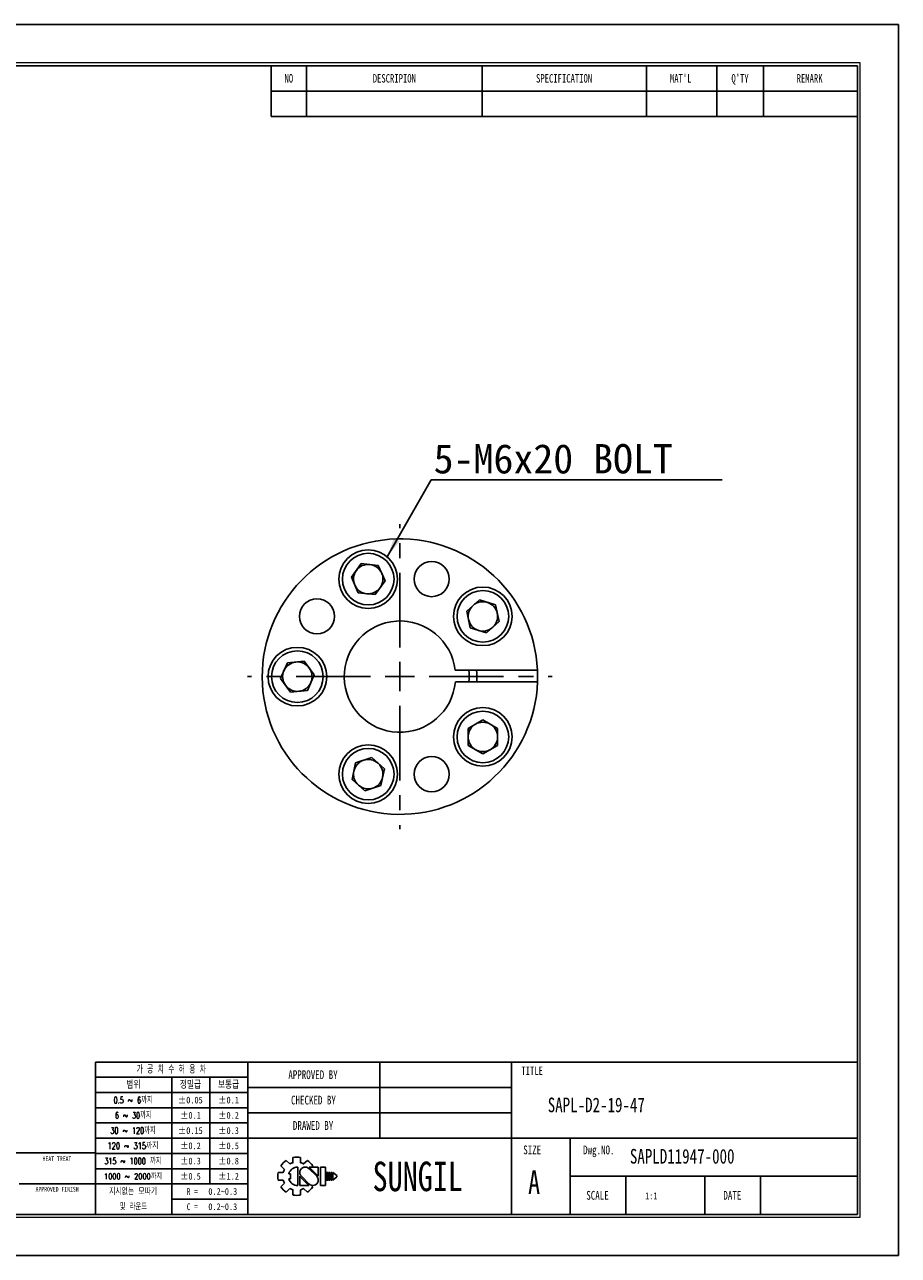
# Model space of a CAD drawing. Header units: millimetres. Extents: x 0 to 297, y 0 to 210.
# Tile 2 of 2: x 148 to 297, y 0 to 210. Entities that reach past the tile are written whole.
import ezdxf
from ezdxf.enums import TextEntityAlignment as Align

# ---------------------------------------------------------------- set-up
doc = ezdxf.new("R2010")
doc.units = ezdxf.units.MM
doc.header["$PDSIZE"] = -1
doc.linetypes.add('CENTERX2', pattern=[20.32, 12.7, -2.54, 2.54, -2.54])
doc.layers.add('문자', color=7, linetype='Continuous')
doc.layers.add('중심선', color=1, linetype='CENTERX2')
doc.layers.add('치수선', color=5, linetype='Continuous', lineweight=15)
doc.styles.add('SLDTEXTSTYLE0', font='TXT', dxfattribs={"width": 0.75})
doc.styles.add('SLDTEXTSTYLE1', font='TXT', dxfattribs={"width": 0.634615, "bigfont": 'bigfont'})
doc.styles.add('SLDTEXTSTYLE2', font='TXT', dxfattribs={"width": 0.75, "bigfont": 'bigfont'})
doc.styles.add('SLDTEXTSTYLE3', font='TXT', dxfattribs={"width": 0.694444, "bigfont": 'bigfont'})
doc.styles.add('SLDTEXTSTYLE4', font='TXT', dxfattribs={"width": 0.6875, "bigfont": 'bigfont'})
doc.styles.add('SLDTEXTSTYLE5', font='TXT', dxfattribs={"width": 0.7, "bigfont": 'bigfont'})
doc.styles.add('SLDTEXTSTYLE6', font='TXT', dxfattribs={"width": 0.692308, "bigfont": 'bigfont'})
doc.styles.add('SLDTEXTSTYLE7', font='TXT', dxfattribs={"width": 0.666667})
doc.dimstyles.new('SLDDIMSTYLE4', dxfattribs={"dimtxt": 0.18, "dimasz": 3.302, "dimexe": 0, "dimexo": 0.0625, "dimgap": 0, "dimtad": 0, "dimtih": 1, "dimtoh": 1, "dimdec": 0, "dimrnd": 1e-09, "dimzin": 0, "dimdsep": 46, "dimtxsty": 'Standard', "dimsah": 1, "dimcen": 0.09, "dimadec": 0, "dimazin": 0, "dimtfac": 3.302, "dimtdec": 0, "dimtofl": 0, "dimtmove": 0, "dimatfit": 3, "dimfxl": 1, "dimfrac": 2, "dimtolj": 1, "dimtzin": 0, "dimarcsym": 0})

# ---------------------------------------------------------------- blocks, each defined once
blk = doc.blocks.new('AAAA')
at = {"color": 250, "true_color": 0x191924}
for p, q in [((-298.87, 124.28), (-595.87, 124.28)), ((-298.87, -85.72), (-298.87, 124.28)), ((-595.87, -85.72), (-298.87, -85.72))]:
    blk.add_line(p, q, dxfattribs=at)
at = {"lineweight": 0}
for p, q in [((-305.37, 117.78), (-585.87, 117.78)), ((-305.37, -79.22), (-305.37, 117.78)), ((-585.87, -79.22), (-305.37, -79.22))]:
    blk.add_line(p, q, dxfattribs=at)
for p, q in [((-305.87, 117.28), (-585.37, 117.28)), ((-405.87, 117.28), (-405.87, 108.62)), ((-399.87, 117.28), (-399.87, 108.62)), ((-369.87, 117.28), (-369.87, 108.62)), ((-341.87, 117.28), (-341.87, 108.62)), ((-329.87, 117.28), (-329.87, 108.62)), ((-321.87, 117.28), (-321.87, 108.62)), ((-305.87, -78.72), (-305.87, 117.28)), ((-405.87, 112.95), (-305.87, 112.95)), ((-405.87, 108.62), (-305.87, 108.62)), ((-305.87, -52.72), (-435.87, -52.72)), ((-435.87, -52.72), (-435.87, -78.72)), ((-409.87, -52.72), (-409.87, -78.72)), ((-387.37, -52.72), (-387.37, -65.72)), ((-364.87, -52.72), (-364.87, -78.72)), ((-409.87, -55.32), (-435.87, -55.32)), ((-422.87, -55.32), (-422.87, -78.72)), ((-416.37, -55.32), (-416.37, -73.52)), ((-409.87, -57.92), (-435.87, -57.92)), ((-364.87, -57.05), (-409.87, -57.05)), ((-409.87, -60.52), (-435.87, -60.52)), ((-364.87, -61.38), (-409.87, -61.38)), ((-409.87, -63.12), (-435.87, -63.12)), ((-409.87, -65.72), (-435.87, -65.72)), ((-305.87, -65.72), (-409.87, -65.72)), ((-354.87, -65.72), (-354.87, -78.72)), ((-435.87, -68.22), (-533.87, -68.22)), ((-409.87, -68.32), (-435.87, -68.32)), ((-402.17, -69.02), (-402.17, -69.9)), ((-400.87, -69.02), (-400.87, -69.9)), ((-409.87, -70.92), (-435.87, -70.92)), ((-404.24, -70.42), (-403.62, -71.04)), ((-403.32, -69.5), (-402.7, -70.12)), ((-401.37, -70.64), (-401.37, -73.79)), ((-400.35, -70.12), (-399.72, -69.5)), ((-398.13, -72.22), (-399.46, -70.88)), ((-397.85, -72.19), (-399.4, -70.64)), ((-399.4, -70.64), (-397.85, -70.64)), ((-399.03, -70.64), (-398.81, -70.42)), ((-397.85, -70.64), (-397.85, -72.22)), ((-397.48, -70.64), (-397.48, -73.79)), ((-397.48, -70.64), (-396.61, -70.64)), ((-396.61, -70.64), (-396.61, -73.79)), ((-404.71, -71.57), (-403.84, -71.57)), ((-404.71, -71.57), (-403.84, -71.57)), ((-404.71, -72.86), (-403.84, -72.86)), ((-404.24, -74.01), (-403.62, -73.39)), ((-402.89, -71.78), (-402.59, -71.78)), ((-402.89, -72.65), (-402.59, -72.65)), ((-402.59, -71.78), (-402.59, -72.65)), ((-401.01, -72.22), (-401.01, -73.79)), ((-401.01, -72.24), (-399.45, -73.79)), ((-400.73, -72.22), (-399.39, -73.55)), ((-396.46, -71.57), (-396.46, -72.86)), ((-396.46, -71.57), (-396.24, -71.57)), ((-396.46, -72.86), (-396.24, -72.86)), ((-396.24, -71.57), (-396.24, -72.86)), ((-396.09, -71.57), (-396.09, -72.86)), ((-396.09, -71.57), (-395.88, -71.57)), ((-396.09, -72.86), (-395.88, -72.86)), ((-395.88, -71.57), (-395.88, -72.86)), ((-395.72, -71.57), (-395.72, -72.86)), ((-395.72, -71.57), (-395.51, -71.57)), ((-395.72, -72.86), (-395.51, -72.86)), ((-395.51, -71.57), (-395.51, -72.86)), ((-395.36, -71.57), (-395.36, -72.86)), ((-395.36, -71.57), (-394.71, -72.11)), ((-394.71, -72.32), (-395.36, -72.86)), ((-394.71, -72.11), (-394.71, -72.22)), ((-394.71, -72.11), (-394.71, -72.32)), ((-394.71, -72.22), (-394.71, -72.32)), ((-305.87, -72.22), (-354.87, -72.22)), ((-345.37, -72.22), (-345.37, -78.72)), ((-331.87, -72.22), (-331.87, -78.72)), ((-322.37, -72.22), (-322.37, -78.72)), ((-448.87, -73.52), (-435.87, -73.52)), ((-409.87, -73.52), (-435.87, -73.52)), ((-403.32, -74.93), (-402.7, -74.31)), ((-402.17, -74.53), (-402.17, -75.41)), ((-401.01, -73.79), (-399.45, -73.79)), ((-400.87, -74.53), (-400.87, -75.41)), ((-400.35, -74.31), (-399.72, -74.93)), ((-399.08, -73.74), (-398.81, -74.01)), ((-397.48, -73.79), (-396.61, -73.79)), ((-409.87, -76.12), (-422.87, -76.12)), ((-585.37, -78.72), (-305.87, -78.72))]:
    blk.add_line(p, q)
for centre, radius, start, end in [((-401.52, -72.22), 3.26, 78.4943, 101.5057), ((-401.52, -72.22), 3.26, 123.4943, 146.5057), ((-401.52, -72.22), 2.4, 150.6872, 164.3128), ((-401.37, -72.22), 1.58, 90, 164.0671), ((-401.52, -72.22), 2.4, 105.6872, 119.3128), ((-400.09, -71.56), 0.919, 43.2202, 225.8282), ((-401.52, -72.22), 2.4, 60.6872, 74.3128), ((-401.52, -72.22), 3.26, 33.4943, 56.5057), ((-401.52, -72.22), 3.26, 168.4943, 191.5057), ((-401.52, -72.22), 2.4, 195.6872, 209.3128), ((-401.37, -72.22), 1.58, 195.9329, 270), ((-398.77, -72.87), 0.919, 223.2202, 45.8282), ((-401.52, -72.22), 3.26, 213.4943, 236.5057), ((-401.52, -72.22), 2.4, 240.6872, 254.3128), ((-401.52, -72.22), 3.26, 258.4943, 281.5057), ((-401.52, -72.22), 2.4, 285.6872, 299.3128), ((-401.52, -72.22), 3.26, 303.4943, 326.5057)]:
    blk.add_arc(centre, radius, start, end)
for p in [(-387.37, -57.05), (-387.37, -61.38)]:
    blk.add_point(p)
at = {"color": 250, "true_color": 0x191924, "width": 0.75}
for tag, height, style, p in [('TITLE', 2.5, 'SLDTEXTSTYLE2', (-358.7, -62.04)), ('도번', 2.5, 'SLDTEXTSTYLE2', (-344.69, -70.81)), ('필렛', 1.15, 'SLDTEXTSTYLE0', (-416.62, -75.73)), ('SCALE', 1.2, 'SLDTEXTSTYLE0', (-342.09, -76.51)), ('DATE', 1.2, 'SLDTEXTSTYLE0', (-318.85, -76.56)), ('모따기', 1.15, 'SLDTEXTSTYLE0', (-416.62, -78.33))]:
    blk.add_attdef(tag, text='', height=height, dxfattribs=dict(at, style=style)).set_placement(p, align=Align.BOTTOM_LEFT)
at = {"layer": '문자', "attachment_point": 2}
for s, insert, char_height, style in [('NO', (-402.88, 115.84), 1.444, 'SLDTEXTSTYLE0'), ('DESCRIPION', (-384.88, 115.84), 1.444, 'SLDTEXTSTYLE0'), ('SPECIFICATION', (-355.91, 115.84), 1.444, 'SLDTEXTSTYLE0'), ("MAT'L", (-336.01, 115.84), 1.444, 'SLDTEXTSTYLE0'), ("Q'TY", (-325.89, 115.84), 1.444, 'SLDTEXTSTYLE0'), ('REMARK', (-314.02, 115.84), 1.444, 'SLDTEXTSTYLE0'), ('가 공 치 수 허 용 차', (-422.94, -53.37), 1.3, 'SLDTEXTSTYLE1'), ('APPROVED BY', (-398.76, -54.14), 1.5, 'SLDTEXTSTYLE0'), ('TITLE', (-361.36, -53.5), 1.444, 'SLDTEXTSTYLE0'), ('범위', (-429.4, -56), 1.25, 'SLDTEXTSTYLE2'), ('정밀급', (-419.66, -56), 1.25, 'SLDTEXTSTYLE2'), ('보통급', (-413.16, -56), 1.25, 'SLDTEXTSTYLE2'), ('0.5 ~ 6까지', (-429.45, -58.67), 1.1, 'SLDTEXTSTYLE3'), ('±0.05', (-419.68, -58.64), 1.15, 'SLDTEXTSTYLE0'), ('±0.1', (-413.16, -58.64), 1.15, 'SLDTEXTSTYLE0'), ('CHECKED BY', (-398.68, -58.47), 1.5, 'SLDTEXTSTYLE0'), ('6 ~ 30까지', (-429.43, -61.27), 1.1, 'SLDTEXTSTYLE4'), ('±0.1', (-419.66, -61.24), 1.15, 'SLDTEXTSTYLE0'), ('±0.2', (-413.16, -61.24), 1.15, 'SLDTEXTSTYLE0'), ('DRAWED BY', (-398.74, -62.8), 1.5, 'SLDTEXTSTYLE0'), ('30 ~ 120까지', (-429.46, -63.87), 1.1, 'SLDTEXTSTYLE5'), ('±0.15', (-419.68, -63.84), 1.15, 'SLDTEXTSTYLE0'), ('±0.3', (-413.16, -63.84), 1.15, 'SLDTEXTSTYLE0'), ('120 ~ 315까지', (-429.47, -66.47), 1.1, 'SLDTEXTSTYLE2'), ('±0.2', (-419.66, -66.44), 1.15, 'SLDTEXTSTYLE0'), ('±0.5', (-413.16, -66.44), 1.15, 'SLDTEXTSTYLE0'), ('SIZE', (-361.35, -66.97), 1.5, 'SLDTEXTSTYLE0'), ('Dwg.NO.', (-349.99, -66.97), 1.5, 'SLDTEXTSTYLE0'), ('HEAT TREAT', (-442.45, -68.82), 0.8, 'SLDTEXTSTYLE0'), ('315 ~ 1000 까지', (-429.48, -69.07), 1.1, 'SLDTEXTSTYLE6'), ('±0.3', (-419.66, -69.04), 1.15, 'SLDTEXTSTYLE0'), ('±0.8', (-413.16, -69.04), 1.15, 'SLDTEXTSTYLE0'), ('SUNGIL', (-380.89, -69.72), 5.032, 'SLDTEXTSTYLE0'), ('A', (-361.03, -71.23), 4, 'SLDTEXTSTYLE0'), ('1000 ~ 2000까지', (-429.47, -71.73), 0.99, 'SLDTEXTSTYLE2'), ('±0.5', (-419.66, -71.64), 1.15, 'SLDTEXTSTYLE0'), ('±1.2', (-413.16, -71.64), 1.15, 'SLDTEXTSTYLE0'), ('APPROVED FINISH', (-442.42, -74.02), 0.8, 'SLDTEXTSTYLE0'), ('지시없는 모따기', (-429.45, -74.27), 1.1, 'SLDTEXTSTYLE2'), ('R =', (-419.36, -74.24), 1.15, 'SLDTEXTSTYLE7'), ('SCALE', (-350.21, -74.72), 1.5, 'SLDTEXTSTYLE0'), ('DATE', (-327.2, -74.72), 1.5, 'SLDTEXTSTYLE0'), ('및 라운드', (-429.41, -76.87), 1.1, 'SLDTEXTSTYLE5'), ('C =', (-419.36, -76.84), 1.15, 'SLDTEXTSTYLE7')]:
    blk.add_mtext(s, dxfattribs=dict(at, insert=insert, char_height=char_height, style=style))
blk = doc.blocks.new('SW_NOTE_0')
at = {"layer": '문자', "color": 0}
blk.add_line((49.67, 0), (0, 0), dxfattribs=at)
at = {"layer": '문자', "color": 0, "insert": (0.42, 6.09), "char_height": 5, "attachment_point": 1}
blk.add_mtext('{\\C3;5-M6x20 BOLT}', dxfattribs=at)
blk = doc.blocks.new('SW_CENTERMARKSYMBOL_0')
at = {"layer": '중심선', "color": 0}
for p, q in [((0, 5), (0, 26)), ((0, 0), (0, 2.5)), ((-5, 0), (-26, 0)), ((0, 0), (-2.5, 0)), ((0, 0), (0, -2.5)), ((0, 0), (2.5, 0)), ((5, 0), (26, 0)), ((0, -5), (0, -26))]:
    blk.add_line(p, q, dxfattribs=at)

msp = doc.modelspace()

# ---------------------------------------------------------------- linework, layer by layer
for p, q in [((205.392, 117.876), (203.688, 115.531)), ((205.392, 117.876), (208.274, 117.573)), ((204.867, 112.883), (203.688, 115.531)), ((208.274, 117.573), (209.453, 114.925)), ((207.749, 112.58), (209.453, 114.925)), ((204.867, 112.883), (207.749, 112.58)), ((223.38, 109.766), (225.533, 111.706)), ((228.29, 110.81), (225.533, 111.706)), ((223.38, 109.766), (223.982, 106.931)), ((228.29, 110.81), (228.893, 107.975)), ((228.893, 107.975), (226.739, 106.036)), ((223.982, 106.931), (226.739, 106.036)), ((191.596, 98.282), (192.775, 100.929)), ((192.775, 100.929), (195.657, 101.232)), ((197.361, 98.887), (195.657, 101.232)), ((196.182, 96.24), (197.361, 98.887)), ((235.452, 99.697), (221.413, 99.697)), ((191.596, 98.282), (193.299, 95.937)), ((221.437, 97.697), (235.461, 97.697)), ((196.182, 96.24), (193.299, 95.937)), ((226.136, 91.197), (223.626, 89.747)), ((226.136, 91.197), (228.646, 89.747)), ((223.626, 89.747), (223.626, 86.849)), ((228.646, 86.849), (228.646, 89.747)), ((226.136, 85.4), (223.626, 86.849)), ((228.646, 86.849), (226.136, 85.4)), ((207.173, 84.776), (204.417, 83.88)), ((209.327, 82.837), (207.173, 84.776)), ((203.814, 81.045), (204.417, 83.88)), ((209.327, 82.837), (208.724, 80.002)), ((205.968, 79.106), (203.814, 81.045)), ((205.968, 79.106), (208.724, 80.002))]:
    msp.add_line(p, q)
at = {"flags": 128}
msp.add_lwpolyline([(235.461, 97.697), (235.477, 98.785), (235.452, 99.697)], dxfattribs=at)
for centre, radius in [((206.57, 115.228), 5), ((206.57, 115.228), 4.4), ((217.386, 115.228), 3), ((226.136, 108.871), 5), ((197.82, 108.871), 3), ((226.136, 108.871), 4.4), ((194.478, 98.585), 5), ((194.478, 98.585), 4.4), ((226.136, 88.298), 5), ((226.136, 88.298), 4.4), ((206.57, 81.941), 5), ((206.57, 81.941), 4.4), ((217.386, 81.941), 3)]:
    msp.add_circle(centre, radius)
for centre, radius, start, end in [((211.978, 98.585), 23.5, 2.71239, 357.83463), ((206.57, 115.228), 2.51, 84, 144), ((206.57, 115.228), 2.51, 24, 84), ((206.57, 115.228), 2.51, 144, 204), ((206.57, 115.228), 2.51, 324, 24), ((206.57, 115.228), 2.51, 204, 264), ((206.57, 115.228), 2.51, 264, 324), ((226.136, 108.871), 2.51, 72, 132), ((226.136, 108.871), 2.51, 132, 192), ((226.136, 108.871), 2.51, 12, 72), ((226.136, 108.871), 2.51, 312, 12), ((211.978, 98.585), 9.5, 6.72251, 354.637), ((226.136, 108.871), 2.51, 192, 252), ((226.136, 108.871), 2.51, 252, 312), ((194.478, 98.585), 2.51, 96, 156), ((194.478, 98.585), 2.51, 36, 96), ((194.478, 98.585), 2.51, 156, 216), ((194.478, 98.585), 2.51, 336, 36), ((211.978, 98.585), 11.81, 355.68822, 5.40322), ((211.978, 98.585), 13.139, 356.1252, 4.85512), ((194.478, 98.585), 2.51, 216, 276), ((194.478, 98.585), 2.51, 276, 336), ((226.136, 88.298), 2.51, 120, 180), ((226.136, 88.298), 2.51, 60, 120), ((226.136, 88.298), 2.51, 0, 60), ((226.136, 88.298), 2.51, 180, 240), ((226.136, 88.298), 2.51, 300, 0), ((226.136, 88.298), 2.51, 240, 300), ((206.57, 81.941), 2.51, 108, 168), ((206.57, 81.941), 2.51, 48, 108), ((206.57, 81.941), 2.51, 168, 228), ((206.57, 81.941), 2.51, 348, 48), ((206.57, 81.941), 2.51, 228, 288), ((206.57, 81.941), 2.51, 288, 348)]:
    msp.add_arc(centre, radius, start, end)

# ---------------------------------------------------------------- block references
at = {"color": 7, "linetype": 'Continuous'}
ref = msp.add_blockref('AAAA', (595.902, 85.553), dxfattribs=at)
ref.add_attrib('모따기', '0.2~0.3', dxfattribs={"layer": '문자', "height": 1.15, "style": 'SLDTEXTSTYLE0', "width": 0.75}).set_placement((179.283, 7.226), align=Align.BOTTOM_LEFT)
ref.add_attrib('필렛', '0.2~0.3', dxfattribs={"layer": '문자', "height": 1.15, "style": 'SLDTEXTSTYLE0', "width": 0.75}).set_placement((179.283, 9.826), align=Align.BOTTOM_LEFT)
ref.add_attrib('TITLE', 'SAPL-D2-19-47', dxfattribs={"layer": '문자', "height": 2.5, "style": 'SLDTEXTSTYLE0', "width": 0.75}).set_placement((237.199, 23.511), align=Align.BOTTOM_LEFT)
ref.add_attrib('도번', 'SAPLD11947-000', dxfattribs={"layer": '문자', "height": 2.5, "style": 'SLDTEXTSTYLE0', "width": 0.75}).set_placement((251.214, 14.747), align=Align.BOTTOM_LEFT)
ref.add_attrib('SCALE', '1:1', dxfattribs={"layer": '문자', "height": 1.2, "style": 'SLDTEXTSTYLE0', "width": 0.75}).set_placement((253.814, 9.038), align=Align.BOTTOM_LEFT)
at = {"layer": '중심선'}
msp.add_blockref('SW_CENTERMARKSYMBOL_0', (211.978, 98.585), dxfattribs=at)
at = {"layer": '치수선'}
msp.add_blockref('SW_NOTE_0', (217.313, 132.172), dxfattribs=at)

# ---------------------------------------------------------------- leaders
msp.add_leader([(209.797, 119.048), (217.313, 132.172)], dimstyle='SLDDIMSTYLE4', dxfattribs=at)

doc.saveas('drawing.dxf')
